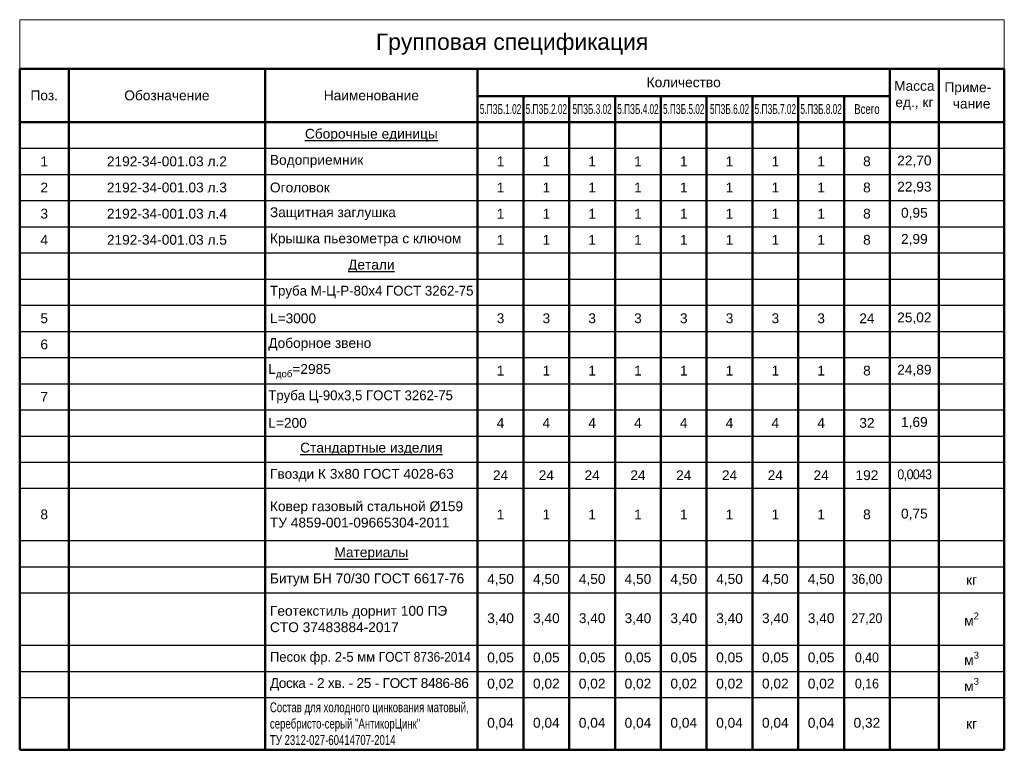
# Model space of a CAD drawing. Header units: millimetres. Extents: x 1034 to 6940, y -949 to 1982.
# Tile 4 of 5: x 6139 to 6440, y 271 to 495. Entities that reach past the tile are written whole.
import ezdxf

# ---------------------------------------------------------------- set-up
doc = ezdxf.new("R2010")
doc.units = ezdxf.units.MM
doc.layers.add('ГТО_Таблицы(линии)', color=7, linetype='Continuous')
doc.styles.add('Arial', font='arial.ttf', dxfattribs={"height": 3})

# ---------------------------------------------------------------- blocks, each defined once
blk = doc.blocks.new('*T60')
at = {"layer": 'DEFPOINTS', "color": 8, "linetype": 'ByBlock', "lineweight": 0, "transparency": 16777216}
for p, q in [((0, 0), (301, 0)), ((0, 0), (0, -15)), ((301, 0), (301, -15))]:
    blk.add_line(p, q, dxfattribs=at)
at = {"layer": 'ГТО_Таблицы(линии)', "color": 0, "linetype": 'ByBlock', "lineweight": 50, "transparency": 16777216}
for p, q in [((0, -15), (15, -15)), ((0, -15), (0, -223.35)), ((301, -15), (301, -223.35)), ((0, -223.35), (301, -223.35))]:
    blk.add_line(p, q, dxfattribs=at)
at = {"layer": 'ГТО_Таблицы(линии)', "color": 7, "linetype": 'ByBlock', "lineweight": 50, "transparency": 16777216}
for p, q in [((15, -15), (301, -15)), ((15, -15), (15, -223.35)), ((75, -15), (75, -223.35)), ((140, -15), (140, -223.35)), ((266, -15), (266, -223.35)), ((281, -15), (281, -223.35)), ((140, -23.35), (266, -23.35)), ((154, -23.35), (154, -223.35)), ((168, -23.35), (168, -223.35)), ((182, -23.35), (182, -223.35)), ((196, -23.35), (196, -223.35)), ((210, -23.35), (210, -223.35)), ((224, -23.35), (224, -223.35)), ((238, -23.35), (238, -223.35)), ((252, -23.35), (252, -223.35)), ((0, -31.35), (301, -31.35))]:
    blk.add_line(p, q, dxfattribs=at)
at = {"layer": 'ГТО_Таблицы(линии)', "color": 0, "linetype": 'ByBlock', "transparency": 16777216}
for p, q in [((0, -39.35), (301, -39.35)), ((0, -47.35), (301, -47.35)), ((0, -55.35), (301, -55.35)), ((0, -63.35), (301, -63.35)), ((0, -71.35), (301, -71.35)), ((0, -79.35), (301, -79.35)), ((0, -87.35), (301, -87.35)), ((0, -95.35), (301, -95.35)), ((0, -103.35), (301, -103.35)), ((0, -111.35), (301, -111.35)), ((0, -119.35), (301, -119.35)), ((0, -127.35), (301, -127.35)), ((0, -135.35), (301, -135.35)), ((0, -143.35), (301, -143.35)), ((0, -159.35), (301, -159.35)), ((0, -167.35), (301, -167.35)), ((0, -175.35), (301, -175.35)), ((0, -191.35), (301, -191.35)), ((0, -199.35), (75, -199.35)), ((140, -199.35), (301, -199.35)), ((75, -207.35), (140, -207.35))]:
    blk.add_line(p, q, dxfattribs=at)
at = {"layer": 'ГТО_Таблицы(линии)', "color": 0, "linetype": 'ByBlock', "lineweight": -2, "transparency": 16777216}
blk.add_line((75, -199.35), (140, -199.35), dxfattribs=at)
at = {"layer": 'ГТО_Таблицы(линии)', "color": 0, "linetype": 'ByBlock', "lineweight": 25, "transparency": 16777216}
for p, q in [((0, -207.35), (75, -207.35)), ((140, -207.35), (301, -207.35))]:
    blk.add_line(p, q, dxfattribs=at)
at = {"layer": 'ГТО_Таблицы(линии)', "color": 3, "transparency": 16777216, "attachment_point": 5, "style": 'Arial'}
for s, insert, char_height, width in [('{\\C256;Групповая спецификация}', (150.5, -7.5), 5, 300.88), ('{\\C256;Поз.}', (7.5, -23.18), 3, 14.88)]:
    blk.add_mtext(s, dxfattribs=dict(at, insert=insert, char_height=char_height, width=width))
at = {"layer": 'ГТО_Таблицы(линии)', "transparency": 16777216, "char_height": 3, "style": 'Arial'}
for s, insert, width, attachment_point in [('Количество', (203, -19.18), 125.88, 5), ('Обозначение', (45, -23.18), 59.88, 5), ('Масса ед., кг', (273.5, -23.18), 14.88, 5), ('Приме-   чание', (291, -23.18), 19.88, 5), ('Наименование', (107.5, -23.18), 64.88, 5), ('{\\W0.6;\\C0;5.ПЗБ\\C256;.1.0\\C0;2}', (147, -27.35), 13.88, 5), ('{\\W0.6;\\C0;5.ПЗБ\\C256;.2.0\\C0;2}', (161, -27.35), 13.88, 5), ('{\\W0.6;\\C0;5ПЗБ.3.02}', (175, -27.35), 13.88, 5), ('{\\W0.6;\\C0;5.ПЗБ\\C256;.4.0\\C0;2}', (189, -27.35), 13.88, 5), ('{\\W0.6;\\C0;5.ПЗБ\\C256;.5.0\\C0;2}', (203, -27.35), 13.88, 5), ('{\\W0.6;\\C0;5ПЗБ.6.02}', (217, -27.35), 13.88, 5), ('{\\W0.6;\\C0;5.ПЗБ\\C256;.7.0\\C0;2}', (231, -27.35), 13.88, 5), ('{\\W0.6;\\C0;5.ПЗБ\\C256;.8.0\\C0;2}', (245, -27.35), 13.88, 5), ('{\\W0.7;Всего}', (259, -27.35), 13.88, 5), ('{\\LСборочные единицы}', (107.5, -35.35), 62, 5), ('1', (7.5, -43.35), 13, 5), ('2192-34-001.03 л.2', (45, -43.35), 58, 5), ('Водоприемник', (76.5, -43.35), 62, 4), ('1', (147, -43.35), 12, 5), ('1', (161, -43.35), 12, 5), ('1', (175, -43.35), 12, 5), ('1', (189, -43.35), 12, 5), ('1', (203, -43.35), 12, 5), ('1', (217, -43.35), 12, 5), ('1', (231, -43.35), 12, 5), ('1', (245, -43.35), 12, 5), ('8', (259, -43.35), 12, 5), ('22,70', (273.5, -43.35), 13, 5), ('2', (7.5, -51.35), 13, 5), ('2192-34-001.03 л.3', (45, -51.35), 58, 5), ('Оголовок', (76.5, -51.35), 62, 4), ('1', (147, -51.35), 12, 5), ('1', (161, -51.35), 12, 5), ('1', (175, -51.35), 12, 5), ('1', (189, -51.35), 12, 5), ('1', (203, -51.35), 12, 5), ('1', (217, -51.35), 12, 5), ('1', (231, -51.35), 12, 5), ('1', (245, -51.35), 12, 5), ('8', (259, -51.35), 12, 5), ('22,93', (273.5, -51.35), 13, 5), ('3', (7.5, -59.35), 13, 5), ('2192-34-001.03 л.4', (45, -59.35), 58, 5), ('Защитная заглушка', (76.5, -59.35), 62, 4), ('1', (147, -59.35), 12, 5), ('1', (161, -59.35), 12, 5), ('1', (175, -59.35), 12, 5), ('1', (189, -59.35), 12, 5), ('1', (203, -59.35), 12, 5), ('1', (217, -59.35), 12, 5), ('1', (231, -59.35), 12, 5), ('1', (245, -59.35), 12, 5), ('8', (259, -59.35), 12, 5), ('0,95', (273.5, -59.35), 13, 5), ('4', (7.5, -67.35), 13, 5), ('2192-34-001.03 л.5', (45, -67.35), 58, 5), ('Крышка пьезометра с ключом ', (76.5, -67.35), 62, 4), ('1', (147, -67.35), 12, 5), ('1', (161, -67.35), 12, 5), ('1', (175, -67.35), 12, 5), ('1', (189, -67.35), 12, 5), ('1', (203, -67.35), 12, 5), ('1', (217, -67.35), 12, 5), ('1', (231, -67.35), 12, 5), ('1', (245, -67.35), 12, 5), ('8', (259, -67.35), 12, 5), ('2,99', (273.5, -67.35), 13, 5), ('{\\LДетали}', (107.5, -75.35), 62, 5), ('{\\W0.967;Труба М-Ц-Р-80х4 ГОСТ 3262-75}', (76.5, -83.35), 62, 4), ('5', (7.5, -91.35), 13, 5), ('\\A1;{\\C0;L\\H1x;=3000}', (76.5, -91.35), 62, 4), ('3', (147, -91.35), 12, 5), ('3', (161, -91.35), 12, 5), ('3', (175, -91.35), 12, 5), ('3', (189, -91.35), 12, 5), ('3', (203, -91.35), 12, 5), ('3', (217, -91.35), 12, 5), ('3', (231, -91.35), 12, 5), ('3', (245, -91.35), 12, 5), ('24', (259, -91.35), 12, 5), ('25,02', (273.5, -91.35), 13, 5), ('6', (7.5, -99.35), 13, 5), ('Доборное звено', (76, -99.35), 63, 4), ('\\A1;L{\\H0.7x;\\S^ доб;\\H1.42857x;=2985}', (76, -107.35), 63, 4), ('1', (147, -107.35), 12, 5), ('1', (161, -107.35), 12, 5), ('1', (175, -107.35), 12, 5), ('1', (189, -107.35), 12, 5), ('1', (203, -107.35), 12, 5), ('1', (217, -107.35), 12, 5), ('1', (231, -107.35), 12, 5), ('1', (245, -107.35), 12, 5), ('8', (259, -107.35), 12, 5), ('24,89', (273.5, -107.35), 13, 5), ('7', (7.5, -115.35), 13, 5), ('{\\W0.96;Труба Ц-90х3,5 ГОСТ 3262-75}', (76, -115.35), 63, 4), ('L=200 ', (76, -123.35), 63, 4), ('4', (147, -123.35), 12, 5), ('4', (161, -123.35), 12, 5), ('4', (175, -123.35), 12, 5), ('4', (189, -123.35), 12, 5), ('4', (203, -123.35), 12, 5), ('4', (217, -123.35), 12, 5), ('4', (231, -123.35), 12, 5), ('4', (245, -123.35), 12, 5), ('32', (259, -123.35), 12, 5), ('1,69', (273.5, -123.35), 13, 5), ('{\\LСтандартные изделия}', (107.5, -131.35), 62, 5), ('Гвозди К 3х80 ГОСТ 4028-63', (76.5, -139.35), 62, 4), ('24', (147, -139.35), 12, 5), ('24', (161, -139.35), 12, 5), ('24', (175, -139.35), 12, 5), ('24', (189, -139.35), 12, 5), ('24', (203, -139.35), 12, 5), ('24', (217, -139.35), 12, 5), ('24', (231, -139.35), 12, 5), ('24', (245, -139.35), 12, 5), ('192', (259, -139.35), 12, 5), ('{\\W0.9;\\T0.9;0,0043}', (273.5, -139.35), 13, 5), ('Ковер газовый стальной %%C159 ТУ 4859-001-09665304-2011', (76.5, -151.35), 62, 4), ('8', (7.5, -151.35), 13, 5), ('1', (147, -151.35), 12, 5), ('1', (161, -151.35), 12, 5), ('1', (175, -151.35), 12, 5), ('1', (189, -151.35), 12, 5), ('1', (203, -151.35), 12, 5), ('1', (217, -151.35), 12, 5), ('1', (231, -151.35), 12, 5), ('1', (245, -151.35), 12, 5), ('8', (259, -151.35), 12, 5), ('0,75', (273.5, -151.35), 13, 5), ('{\\LМатериалы}', (107.5, -163.35), 62, 5), ('Битум БН 70/30 ГОСТ 6617-76 ', (76.5, -171.35), 62, 4), ('4,50', (147, -171.35), 12, 5), ('4,50', (161, -171.35), 12, 5), ('4,50', (175, -171.35), 12, 5), ('4,50', (189, -171.35), 12, 5), ('4,50', (203, -171.35), 12, 5), ('4,50', (217, -171.35), 12, 5), ('4,50', (231, -171.35), 12, 5), ('4,50', (245, -171.35), 12, 5), ('{\\W0.9;36,00}', (259, -171.35), 12, 5), ('кг', (291, -171.35), 18, 5), ('{\\C0;Геотекстиль дорнит 100 ПЭ СТО 37483884-2017}', (76.5, -183.35), 62, 4), ('3,40', (147, -183.35), 12, 5), ('3,40', (161, -183.35), 12, 5), ('3,40', (175, -183.35), 12, 5), ('3,40', (189, -183.35), 12, 5), ('3,40', (203, -183.35), 12, 5), ('3,40', (217, -183.35), 12, 5), ('3,40', (231, -183.35), 12, 5), ('3,40', (245, -183.35), 12, 5), ('{\\W0.9;27,20}', (259, -183.35), 12, 5), ('\\A1;м{\\H0.7x;\\S2^ ;}', (291, -183.35), 18, 5), ('{\\W0.95;Песок фр. 2-5 мм \\W0.87;\\C0;ГОСТ 8736-2014}', (76.5, -195.35), 62, 4), ('0,05', (147, -195.35), 12, 5), ('0,05', (161, -195.35), 12, 5), ('0,05', (175, -195.35), 12, 5), ('0,05', (189, -195.35), 12, 5), ('0,05', (203, -195.35), 12, 5), ('0,05', (217, -195.35), 12, 5), ('0,05', (231, -195.35), 12, 5), ('0,05', (245, -195.35), 12, 5), ('{\\W0.9;0,40}', (259, -195.35), 12, 5), ('\\A1;м{\\H0.7x;\\S3^ ;}', (291, -195.35), 18, 5), ('0,02', (147, -203.35), 12, 5), ('0,02', (161, -203.35), 12, 5), ('0,02', (175, -203.35), 12, 5), ('0,02', (189, -203.35), 12, 5), ('0,02', (203, -203.35), 12, 5), ('0,02', (217, -203.35), 12, 5), ('0,02', (231, -203.35), 12, 5), ('0,02', (245, -203.35), 12, 5), ('\\A1;м{\\H0.7x;\\S3^ ;}', (291, -203.35), 18, 5), ('{\\T0.95;Доска - 2 хв. - 25 - ГОСТ 8486-86}', (76.5, -203.35), 62, 4), ('{\\W0.9;0,16}', (259, -203.35), 12, 5), ('{\\W0.7;Состав для холодного цинкования матовый, серебристо-серый "АнтикорЦинк"                ТУ\\~2312-027-60414707-2014}', (76.5, -215.35), 62, 4), ('0,04', (147, -215.35), 12, 5), ('0,04', (161, -215.35), 12, 5), ('0,04', (175, -215.35), 12, 5), ('0,04', (189, -215.35), 12, 5), ('0,04', (203, -215.35), 12, 5), ('0,04', (217, -215.35), 12, 5), ('0,04', (231, -215.35), 12, 5), ('0,04', (245, -215.35), 12, 5), ('0,32', (259, -215.35), 12, 5), ('кг', (291, -215.35), 18, 5)]:
    blk.add_mtext(s, dxfattribs=dict(at, insert=insert, width=width, attachment_point=attachment_point))

msp = doc.modelspace()

# ---------------------------------------------------------------- block references
msp.add_blockref('*T60', (6139.0234392, 495.4933229))

doc.saveas('drawing.dxf')
